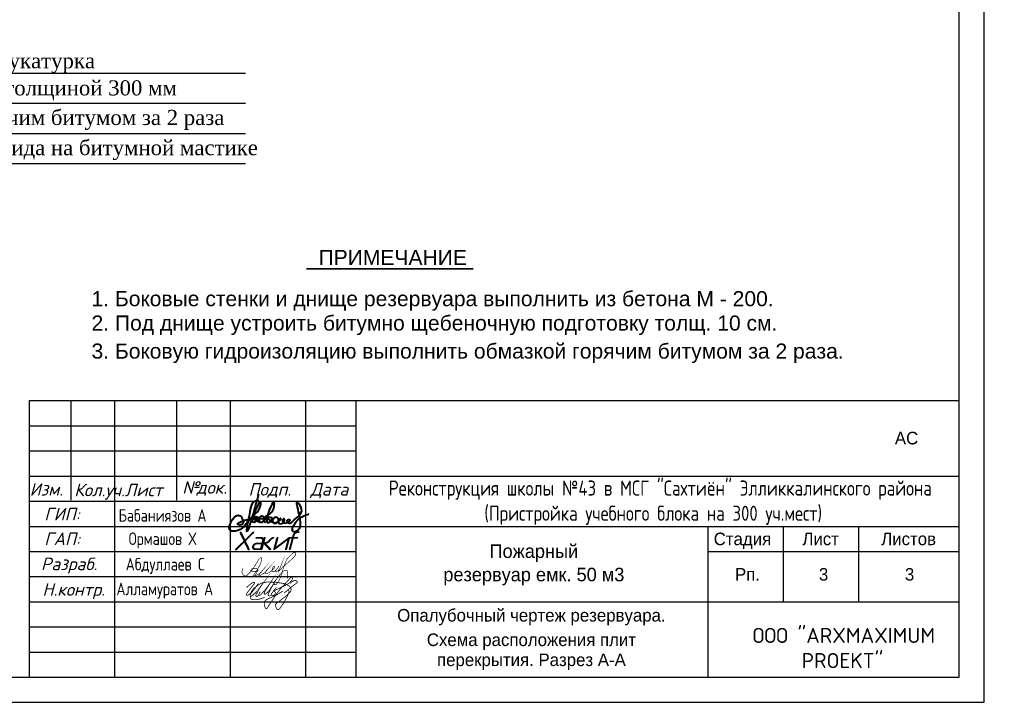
# Model space of a CAD drawing. Header units: millimetres. Extents: x -5733 to 3442, y -1003 to 2277.
# Tile 3 of 20: x 2262 to 2458, y -81 to 55. Entities that reach past the tile are written whole.
import ezdxf
from ezdxf.enums import TextEntityAlignment as Align

# ---------------------------------------------------------------- set-up
doc = ezdxf.new("R2010")
doc.units = ezdxf.units.MM
doc.linetypes.add('K5LT32772', pattern=[0])
doc.layers.add('Building', color=250, linetype='Continuous')
doc.layers.add('Системный слой', color=7, linetype='Continuous')
doc.styles.add('GOST', font='gost.shx', dxfattribs={"oblique": 15})
doc.styles.add('style3', font='times.ttf', dxfattribs={"height": 2.5})
doc.styles.add('Times new roman', font='times.ttf', dxfattribs={"height": 2})
doc.styles.add('Tokhirov Ilyos', font='isocpeui.ttf')
doc.styles.add('А2.5', font='GOTHIC.TTF', dxfattribs={"height": 2.5})
doc.styles.add('А2.7', font='arial.ttf', dxfattribs={"height": 2.7})

# ---------------------------------------------------------------- blocks, each defined once
blk = doc.blocks.new('22а2')
at = {"layer": 'Системный слой', "color": 5, "linetype": 'K5LT32772', "true_color": 0x0000ff, "const_width": 0.1585470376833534}
for points in [[(14893.70090679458, 5470.813986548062), (14893.81868016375, 5470.947819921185), (14893.94028258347, 5471.051328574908), (14894.04785182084, 5471.137383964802), (14894.1339072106, 5471.219853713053), (14894.26836030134, 5471.338613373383), (14894.4557270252, 5471.472446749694), (14894.60026706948, 5471.6009267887), (14894.73945377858, 5471.707993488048), (14894.88399382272, 5471.7775868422), (14894.96764433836, 5471.799548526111), (14895.0195199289, 5471.807848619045), (14895.09110824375, 5471.813036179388), (14895.14713388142, 5471.814073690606), (14895.21249712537, 5471.797473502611), (14895.2685227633, 5471.773610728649), (14895.28014061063, 5471.707993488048), (14895.26022266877, 5471.641846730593), (14895.21590059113, 5471.568806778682), (14895.09277388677, 5471.41356006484), (14893.73838013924, 5469.705846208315), (14893.71314573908, 5469.647040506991), (14893.69696055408, 5469.599729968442), (14893.67949345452, 5469.518479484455), (14893.66583519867, 5469.43414307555), (14893.66459018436, 5469.374382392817), (14893.67698219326, 5469.330266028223), (14893.6856281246, 5469.310380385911), (14893.7046491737, 5469.267150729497), (14893.73318074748, 5469.253317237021), (14893.76517069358, 5469.248994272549), (14893.81358790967, 5469.245535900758), (14893.85335919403, 5469.244671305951), (14893.90553612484, 5469.259038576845), (14893.95001120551, 5469.28243857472), (14893.9978197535, 5469.310824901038), (14894.09170024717, 5469.373939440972), (14894.18457189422, 5469.437816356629), (14894.28915309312, 5469.519987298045), (14894.53267788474, 5469.753053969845), (14895.05530054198, 5470.284006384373), (14895.53710068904, 5470.921053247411), (14896.01442461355, 5471.628840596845), (14895.05530054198, 5470.284006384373), (14894.50926037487, 5469.572012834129), (14894.48523300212, 5469.522030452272), (14894.4555219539, 5469.436074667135), (14894.42360701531, 5469.320406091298), (14894.40996637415, 5469.257026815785), (14894.40391422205, 5469.207745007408), (14894.40910178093, 5469.156734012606), (14894.41688311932, 5469.123014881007), (14894.43331038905, 5469.091024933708), (14894.46357114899, 5469.078056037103), (14894.49729028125, 5469.071139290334), (14894.53533237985, 5469.071139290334), (14894.58420706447, 5469.079506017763), (14894.64331179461, 5469.099002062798), (14894.70198043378, 5469.138392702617), (14895.0392405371, 5469.438179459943), (14895.5585140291, 5469.936039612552), (14895.86094639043, 5470.258948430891), (14896.20327457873, 5470.686513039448), (14896.26265280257, 5470.769126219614), (14896.82725441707, 5471.499213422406), (14896.37089688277, 5470.846224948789), (14896.13854731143, 5470.456394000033), (14895.72446741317, 5469.679079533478), (14895.53263940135, 5469.327543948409), (14895.519979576, 5469.24277343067), (14895.52371461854, 5469.176787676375), (14895.54487986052, 5469.126987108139), (14895.56106504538, 5469.092126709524), (14895.5959254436, 5469.053531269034), (14895.63524498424, 5469.028649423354), (14895.70424168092, 5469.024895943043), (14895.75155222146, 5469.037346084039), (14895.80508783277, 5469.048551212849), (14895.86722282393, 5469.077721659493), (14896.02197049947, 5469.281219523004)], [(14896.40398395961, 5469.997924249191), (14896.23160326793, 5469.719606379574), (14896.15415341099, 5469.536308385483), (14896.11542848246, 5469.430460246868), (14896.10538335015, 5469.365944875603), (14896.11183604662, 5469.332859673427), (14896.1247181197, 5469.30734413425), (14896.16786168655, 5469.275589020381), (14896.23178481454, 5469.249349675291), (14896.28987308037, 5469.251933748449), (14896.35223484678, 5469.276116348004), (14896.45542009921, 5469.363536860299), (14896.52514089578, 5469.435747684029), (14896.69127938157, 5469.619621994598), (14897.29781267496, 5470.261486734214), (14897.78472187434, 5470.888771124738), (14898.38730402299, 5471.746483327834), (14897.7217968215, 5470.666198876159), (14897.34278069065, 5470.049494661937), (14897.20145264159, 5469.753990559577), (14897.15648462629, 5469.535574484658), (14897.23999665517, 5469.484182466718), (14897.35562869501, 5469.49060646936), (14897.47126073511, 5469.535574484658), (14897.63828479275, 5469.657630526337), (14898.03384376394, 5470.061352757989), (14898.38346905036, 5470.518446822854), (14898.65327714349, 5470.910310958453), (14898.84599720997, 5471.231511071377), (14899.12865330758, 5471.655495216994), (14898.51837309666, 5470.595534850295), (14898.33850103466, 5470.203670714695), (14898.12008495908, 5469.779686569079), (14897.98518091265, 5469.52915048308), (14897.94907510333, 5469.404859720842), (14897.95337787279, 5469.342469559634), (14897.98518091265, 5469.252918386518), (14898.04803880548, 5469.187569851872), (14898.14578096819, 5469.130862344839), (14898.24381482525, 5469.140239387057), (14898.33850103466, 5469.18225436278)], [(14899.62528493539, 5470.824008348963), (14899.3208414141, 5470.479797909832), (14898.88914844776, 5469.940181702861), (14898.67330196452, 5469.639538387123), (14898.52922505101, 5469.408595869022), (14898.50691948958, 5469.261379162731), (14898.54706950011, 5469.216768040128), (14898.70766954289, 5469.18554025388), (14898.8905751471, 5469.216768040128), (14898.99764184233, 5469.221229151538), (14899.13593632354, 5469.292606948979), (14899.2831530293, 5469.39521253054), (14899.3902197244, 5469.564734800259), (14899.41252528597, 5469.752101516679), (14899.38575861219, 5469.881473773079), (14899.26976969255, 5469.984079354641), (14899.15824188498, 5470.077762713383), (14899.08240297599, 5470.11791272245), (14900.89739848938, 5470.996716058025), (14901.64922021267, 5471.387509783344), (14901.89012028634, 5471.532049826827), (14902.18455370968, 5471.719416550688), (14902.36656709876, 5471.890723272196), (14902.56999382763, 5472.153036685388), (14902.68592282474, 5472.309362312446), (14902.75200721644, 5472.42070343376), (14902.78228285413, 5472.550262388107), (14902.78629785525, 5472.666697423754), (14902.77023785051, 5472.749674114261), (14902.73059387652, 5472.811496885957), (14902.66584781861, 5472.858079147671), (14902.59676050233, 5472.870383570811), (14902.51863110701, 5472.85674081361), (14902.44686712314, 5472.806143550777), (14902.09354701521, 5472.404643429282), (14900.38706689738, 5470.515404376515), (14899.46201054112, 5469.297413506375), (14897.7549257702, 5466.702149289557), (14897.70585353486, 5466.66311455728), (14897.63782157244, 5466.636347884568), (14897.59321044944, 5466.629656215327), (14897.54971460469, 5466.626310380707), (14897.52294793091, 5466.637463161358), (14897.45603124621, 5466.703264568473), (14897.39559970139, 5466.79843312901), (14897.25641299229, 5467.044686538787), (14897.19198167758, 5467.331968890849), (14897.21874835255, 5467.679935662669), (14897.26157503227, 5467.995782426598), (14897.47035509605, 5468.290215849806), (14897.83973520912, 5468.504349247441), (14898.578495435, 5468.830902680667), (14899.83331742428, 5469.444394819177), (14900.66843771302, 5469.964738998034), (14900.89327779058, 5470.099643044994)], [(14902.36730721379, 5471.640190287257), (14902.50146153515, 5471.782305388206), (14902.57581340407, 5471.857586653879), (14902.66281131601, 5471.922846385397), (14902.82251292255, 5472.026737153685), (14902.97493425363, 5472.106665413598), (14903.1189909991, 5472.178229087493), (14903.19148407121, 5472.204252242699), (14903.2730915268, 5472.224774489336), (14903.38180259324, 5472.219033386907), (14903.48508360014, 5472.192654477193), (14903.57232925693, 5472.164198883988), (14903.65853166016, 5472.121990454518), (14903.70058623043, 5472.069400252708), (14903.72919568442, 5472.006358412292), (14903.7431378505, 5471.887914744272), (14903.74127905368, 5471.834009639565), (14903.73198507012, 5471.790327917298), (14903.70224432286, 5471.747575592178), (14903.65577440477, 5471.7029644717), (14903.36302755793, 5471.505286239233), (14902.76559535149, 5471.055606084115), (14901.13801077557, 5469.700141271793), (14901.82255250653, 5470.264425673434), (14901.86608487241, 5470.275787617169), (14901.90265841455, 5470.277401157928), (14901.94299688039, 5470.279014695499), (14901.98906265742, 5470.273676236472), (14902.0306658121, 5470.255349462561), (14902.06562581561, 5470.226305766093), (14902.09682089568, 5470.190807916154), (14902.10931998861, 5470.15341890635), (14902.11232057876, 5470.067775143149), (14902.10457559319, 5469.981934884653), (14902.09683060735, 5469.898676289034), (14902.0815682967, 5469.811148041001), (14902.05210176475, 5469.731874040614), (14901.71154573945, 5468.941595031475), (14901.09175795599, 5467.803775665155), (14900.30546002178, 5466.656705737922), (14900.11119817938, 5466.453193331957), (14899.89843520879, 5466.434692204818), (14899.67642167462, 5466.536448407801), (14899.55616434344, 5466.76771250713), (14899.44515757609, 5467.165486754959), (14899.43590701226, 5467.46150480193), (14899.79667900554, 5467.84077792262), (14900.52747355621, 5468.340308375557), (14901.47103107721, 5469.089604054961), (14901.86880532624, 5469.45037604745), (14902.42383916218, 5470.005409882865), (14902.46444921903, 5470.089402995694), (14902.48768417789, 5470.141449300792), (14902.51277793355, 5470.203718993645), (14902.52559536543, 5470.273676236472), (14902.53545523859, 5470.338258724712), (14902.53824343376, 5470.397740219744), (14902.53452584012, 5470.443280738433), (14902.52559536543, 5470.504940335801), (14902.47198698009, 5470.663017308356), (14902.39608747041, 5470.828710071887), (14902.24157045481, 5470.993960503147), (14902.0630671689, 5471.143229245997), (14901.82313600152, 5471.310761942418), (14901.56353671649, 5471.439247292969), (14901.05215300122, 5471.594047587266), (14900.49047130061, 5471.707513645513), (14899.48215983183, 5471.846272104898), (14898.41834497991, 5471.892524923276), (14897.72455268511, 5471.892524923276), (14897.42395870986, 5471.860849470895), (14897.17727701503, 5471.822305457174), (14896.9267409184, 5471.764489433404), (14896.65148726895, 5471.689012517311), (14896.21444755, 5471.444574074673), (14895.79118482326, 5471.170980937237), (14895.10664309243, 5470.643698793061), (14894.61636320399, 5470.005409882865), (14894.39434966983, 5469.320868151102), (14894.43135192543, 5468.738082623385), (14894.61636320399, 5468.460565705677), (14895.04188914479, 5468.395811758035), (14895.73568143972, 5468.414312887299), (14896.47572655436, 5468.571572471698), (14897.27127505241, 5468.839838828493)]]:
    blk.add_lwpolyline(points, dxfattribs=at)
blk = doc.blocks.new('Пидпись мой')
at = {"color": 160, "lineweight": 40, "ltscale": 30, "true_color": 0x2424ff}
for points in [[(5872702.684548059, -1105128.90691203), (5872413.004487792, -1106004.232506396), (5872473.763221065, -1105759.411923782), (5872730.45867447, -1105477.218349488), (5872759.795944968, -1105316.582503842), (5872590.591254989, -1105821.346173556), (5872687.211686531, -1105703.757752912), (5872586.083056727, -1105697.412450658), (5872698.085732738, -1105806.158445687), (5872835.710380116, -1105783.61911212), (5872828.936755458, -1105688.980000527), (5872727.423003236, -1105693.480413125), (5872707.124783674, -1105765.589508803), (5872795.113940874, -1105819.678318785), (5872887.588642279, -1105684.470270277), (5872865.047650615, -1105707.000286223), (5872844.726776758, -1105803.903580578), (5872867.290422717, -1105821.933183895), (5872858.296680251, -1105803.204758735), (5873011.66604034, -1105589.067113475), (5873083.615979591, -1105459.962108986), (5873095.169653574, -1105339.000708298), (5872907.932170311, -1105773.910147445), (5872916.948567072, -1105827.998957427), (5873042.453183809, -1105722.551401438), (5872944.020411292, -1105713.075377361), (5873041.025965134, -1105812.224219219), (5873110.302701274, -1105835.182845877), (5873198.291858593, -1105787.867948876), (5873177.993639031, -1105708.994257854), (5873103.529076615, -1105706.739392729), (5873056.159012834, -1105756.318472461), (5873056.159012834, -1105810.397964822), (5873137.374545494, -1105844.202306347), (5873252.435547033, -1105724.768996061), (5873231.412390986, -1105739.900818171), (5873190.272249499, -1105808.78601578), (5873211.182134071, -1105844.621599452), (5873337.955389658, -1105798.937286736), (5873340.470012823, -1105735.959463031), (5873295.093524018, -1105796.412210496), (5873401.002203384, -1105839.236012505), (5873456.48249332, -1105811.525397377), (5873486.748588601, -1105768.701595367), (5873411.083350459, -1105783.814782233), (5873471.61554102, -1105846.792605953), (5873544.743501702, -1105803.968803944), (5873773.868717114, -1105489.573519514), (5873670.29342691, -1105332.74858229), (5873650.674835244, -1106045.798429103), (5873564.928450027, -1106050.829946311), (5873622.923363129, -1105829.163660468), (5873829.711475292, -1105665.425045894), (5873950.775856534, -1105612.528891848)], [(5872706.875586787, -1105285.927519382), (5872625.773325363, -1105295.179920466), (5872341.167820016, -1105934.313052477), (5871982.256332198, -1106000.16070451), (5872245.951952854, -1105659.955600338), (5872288.22480754, -1105883.000894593), (5872192.284003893, -1105877.978695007), (5872397.984711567, -1105760.483450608), (5872823.454423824, -1105738.111834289)]]:
    blk.add_spline(points, degree=3, dxfattribs=at)

msp = doc.modelspace()

# ---------------------------------------------------------------- linework, layer by layer
for p, q in [((2174.059323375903, 44.01271877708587), (2306.73068072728, 44.01271877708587)), ((2231.088875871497, 38.01271877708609), (2306.73068072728, 38.01271877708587)), ((2231.088875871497, 32.01271877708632), (2306.73068072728, 32.01271877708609)), ((2231.088875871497, 26.01271877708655), (2306.73068072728, 26.01271877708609)), ((2263.701609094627, -26.15608295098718), (2328.701609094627, -26.15608295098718)), ((2263.701609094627, -31.15608295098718), (2328.701609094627, -31.15608295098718)), ((2263.701609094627, -36.15608295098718), (2328.701609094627, -36.15608295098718)), ((2263.701609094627, -41.15608295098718), (2328.701609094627, -41.15608295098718)), ((2263.701609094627, -46.15608295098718), (2328.701609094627, -46.15608295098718)), ((2263.701609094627, -51.15608295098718), (2328.701609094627, -51.15608295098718)), ((2263.701609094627, -56.15608295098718), (2328.701609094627, -56.15608295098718)), ((2263.701609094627, -61.15608295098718), (2328.701609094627, -61.15608295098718)), ((2263.701609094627, -66.15608295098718), (2328.701609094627, -66.15608295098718)), ((2263.701609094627, -71.15608295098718), (2328.701609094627, -71.15608295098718))]:
    msp.add_line(p, q)
at = {"lineweight": 30}
for p, q in [((2263.701609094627, -21.15608295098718), (2448.701609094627, -21.15608295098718)), ((2263.701609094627, -21.15608295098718), (2263.701609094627, -76.15608295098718)), ((2271.985238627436, -21.15608295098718), (2271.985238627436, -40.94581883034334)), ((2280.701609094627, -21.15608295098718), (2280.701609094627, -76.15608295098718)), ((2293.056141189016, -21.15608295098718), (2293.056141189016, -40.94581883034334)), ((2303.701609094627, -21.15608295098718), (2303.701609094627, -76.15608295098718)), ((2318.701609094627, -21.15608295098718), (2318.701609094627, -76.15608295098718)), ((2328.701609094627, -21.15608295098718), (2328.701609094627, -76.15608295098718)), ((2328.701609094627, -36.15608295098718), (2448.701609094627, -36.15608295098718)), ((2328.701609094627, -46.15608295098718), (2448.701609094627, -46.15608295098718)), ((2398.701609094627, -46.15608295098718), (2398.701609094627, -76.15608295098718)), ((2413.701609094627, -46.15608295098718), (2413.701609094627, -61.15608295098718)), ((2428.701609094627, -46.15608295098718), (2428.701609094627, -61.15608295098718)), ((2398.701609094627, -51.15608295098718), (2448.701609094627, -51.15608295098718)), ((2328.701609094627, -61.15608295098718), (2448.701609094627, -61.15608295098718))]:
    msp.add_line(p, q, dxfattribs=at)
msp.add_lwpolyline([(2033.705814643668, -81.15608295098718), (2453.701609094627, -81.15608295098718), (2453.701609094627, 215.8477185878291), (2033.705814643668, 215.8477185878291)], close=True)
msp.add_lwpolyline([(2053.705814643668, -76.15608295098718), (2448.701609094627, -76.15608295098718), (2448.701609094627, 210.8477185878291), (2053.705814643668, 210.8477185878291)], close=True, dxfattribs=at)
at = {"const_width": 0.3}
msp.add_lwpolyline([(2318.877204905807, 5.05222725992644), (2352.072979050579, 5.05222725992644)], dxfattribs=at)
at = {"layer": 'Системный слой', "color": 5, "linetype": 'K5LT32772', "true_color": 0x0000ff, "const_width": 0.1200907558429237}
for points in [[(2306.247205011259, -54.50801932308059), (2306.09191318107, -55.00465958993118), (2306.09191318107, -55.41486399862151), (2306.275040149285, -55.80309316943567), (2306.575368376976, -56.0155204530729), (2306.94162231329, -56.0155204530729), (2308.062359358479, -54.90210848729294), (2309.417498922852, -52.71923502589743), (2309.710502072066, -52.41158171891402), (2309.930254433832, -52.41158171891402), (2309.930254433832, -52.93898738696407), (2309.754452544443, -53.61289462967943), (2309.168446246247, -54.645730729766), (2308.399312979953, -55.82506840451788), (2307.996433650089, -56.2645731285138), (2308.245486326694, -56.2645731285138), (2308.553139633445, -56.04482076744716), (2308.941368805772, -55.47346462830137), (2309.241697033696, -54.77758214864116), (2309.029269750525, -54.59445518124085), (2308.062359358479, -54.59445518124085), (2307.90120762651, -54.72630659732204), (2307.798656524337, -54.96803419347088), (2308.025733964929, -55.11453576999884), (2309.014619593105, -55.11453576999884), (2309.344248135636, -54.94605895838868)], [(2308.74725421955, -55.75914269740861), (2308.664575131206, -56.04482076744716), (2308.7838796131, -56.04482076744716), (2308.941368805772, -55.90930681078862), (2309.632491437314, -55.47346462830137), (2310.317804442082, -54.72630659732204), (2309.522982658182, -55.6943186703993), (2309.461449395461, -55.90930681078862), (2309.650154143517, -55.90930681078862), (2309.865639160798, -55.82506840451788), (2310.608886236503, -55.3109674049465), (2311.382088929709, -54.46654867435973), (2310.84796864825, -55.12552338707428), (2310.776752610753, -55.32114112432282), (2310.776752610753, -55.57548411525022), (2311.285438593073, -55.45881446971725), (2311.738169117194, -55.12552338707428), (2312.033206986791, -54.94605895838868), (2312.277376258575, -54.686018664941), (2312.475763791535, -54.45637495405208), (2312.602935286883, -54.23763998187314), (2312.602935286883, -54.12931268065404), (2312.419808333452, -54.12931268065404), (2312.277376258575, -54.21729254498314), (2312.119683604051, -54.59445518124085), (2312.033206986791, -54.94605895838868), (2312.033206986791, -55.12552338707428), (2312.3231579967, -55.12552338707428), (2312.663977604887, -55.03029736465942), (2313.121794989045, -54.50215669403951), (2313.462614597, -54.0341655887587), (2312.903060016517, -54.77758214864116), (2312.669064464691, -55.12552338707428), (2312.857278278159, -55.12552338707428), (2313.198097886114, -55.03029736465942), (2313.559264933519, -54.59445518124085), (2313.730003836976, -54.24751370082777), (2313.788173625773, -54.12931268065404), (2313.854302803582, -53.93751525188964), (2313.554178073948, -54.686018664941), (2313.304921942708, -55.03029736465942), (2313.493135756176, -55.03029736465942), (2314.274373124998, -54.12931268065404), (2314.717393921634, -53.81067175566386), (2315.687820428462, -52.93898738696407), (2316.10932706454, -52.54679908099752), (2316.489477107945, -52.17747806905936), (2316.742631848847, -51.7977459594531), (2316.742631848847, -51.44965818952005), (2316.434391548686, -51.31546251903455), (2316.060812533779, -51.58649042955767), (2315.283668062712, -52.36130162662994), (2314.932750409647, -52.76318549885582), (2314.528546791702, -53.8422150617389), (2314.134316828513, -54.94605895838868), (2314.031765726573, -55.45881446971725), (2313.532195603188, -56.75946124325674), (2313.121006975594, -57.38942932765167), (2312.846568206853, -57.76153205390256), (2312.512544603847, -57.76153205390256), (2312.512544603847, -57.18138579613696), (2314.059601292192, -55.23539956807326), (2314.376044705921, -55.03029736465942), (2314.674907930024, -54.94605895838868), (2315.00893153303, -54.94605895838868), (2315.131992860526, -55.03029736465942), (2315.131992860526, -56.54849896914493)]]:
    msp.add_lwpolyline(points, dxfattribs=at)

# ---------------------------------------------------------------- block references
at = {"xscale": 0.008, "yscale": 0.008, "zscale": 0.008}
msp.add_blockref('Пидпись мой', (-44672.27055024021, 8801.22890823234), dxfattribs=at)
at = {"color": 5, "linetype": 'Continuous', "lineweight": 0}
msp.add_blockref('22а2', (-12586.69621019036, -5529.136531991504, 98.92600000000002), dxfattribs=at)

# ---------------------------------------------------------------- texts
for s, style, p in [('Таркетная штукатурка', 'style3', (2233.275773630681, 44.95694449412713)), ('Бетон М 200 толщиной 300 мм', 'style3', (2233.275773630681, 39.55485454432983)), ('Обмазка горячим битумом за 2 раза', 'style3', (2233.275773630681, 33.67257711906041)), ('2-слоя рубероида на битумной мастике', 'style3', (2233.275773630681, 27.67025282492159)), ('ПРИМЕЧАНИЕ', 'А2.7', (2321.285668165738, 5.834354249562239)), ('1. Боковые стенки и днище резервуара выполнить из бетона М - 200.', 'А2.7', (2276.131600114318, -2.371189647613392)), ('2. Под днище устроить битумно щебеночную подготовку толщ. 10 см.', 'А2.7', (2276.131600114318, -7.212462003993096)), ('3. Боковую гидроизоляцию выполнить обмазкой горячим битумом за 2 раза.  ', 'А2.7', (2276.131600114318, -12.78941159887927))]:
    msp.add_text(s, height=3, dxfattribs=dict(style=style)).set_placement(p)
at = {"style": 'А2.5'}
for s, p in [('АС', (2438.261829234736, -29.85397793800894)), ('Рп.', (2406.618265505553, -56.95244771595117)), ('3', (2421.758690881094, -56.95244771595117)), ('3', (2438.86651321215, -56.95244771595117))]:
    msp.add_text(s, height=2.5, dxfattribs=at).set_placement(p, align=Align.CENTER)
at = {"color": 7, "linetype": 'Continuous', "lineweight": -3, "style": 'Tokhirov Ilyos'}
for s, p in [('№', (2294.183590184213, -39.67240863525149)), ('Изм.', (2263.833572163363, -40.05134056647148)), ('Кол.уч.', (2272.701013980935, -40.17448203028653)), ('Лист', (2282.750081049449, -40.17448203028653)), ('док.', (2297.03288435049, -39.67240863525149)), ('Подп.', (2307.354830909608, -40.05134056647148)), ('Дата', (2319.677970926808, -40.05134056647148)), ('ГИП:', (2266.735799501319, -44.9685402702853)), ('ГАП:', (2266.735799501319, -49.87624557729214)), ('Разраб.', (2266.083405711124, -54.87624557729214)), ('Н.контр.', (2266.364834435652, -59.96853836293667))]:
    msp.add_text(s, height=2.5, dxfattribs=at).set_placement(p)
at = {"style": 'А2.5'}
for s, p in [('Стадия', (2399.898484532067, -48.65608295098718)), ('Лист', (2417.540171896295, -48.65608295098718)), ('Листов', (2433.226781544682, -48.65608295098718))]:
    msp.add_text(s, height=2.5, dxfattribs=at).set_placement(p, align=Align.MIDDLE_LEFT)
at = {"lineweight": 18, "style": 'А2.5'}
for s, p in [('Пожарный', (2364.122990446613, -52.44215024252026)), ('резервуар емк. 50 м3', (2364.122990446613, -57.09012114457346))]:
    msp.add_text(s, height=2.7, dxfattribs=at).set_placement(p, align=Align.CENTER)
at = {"linetype": 'Continuous', "style": 'А2.5'}
for s, p in [('Опалубочный чертеж резервуара.', (2363.638915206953, -65.09460550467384)), ('Схема расположения плит', (2363.638915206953, -69.96926738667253)), ('перекрытия. Разрез А-А', (2363.638915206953, -73.94955036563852))]:
    msp.add_text(s, height=2.5, dxfattribs=at).set_placement(p, align=Align.CENTER)
at = {"char_height": 2.999995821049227, "attachment_point": 1, "style": 'А2.5'}
for s, width, insert in [('\\pi6.5623;{\\fGOST type A|b0|i0|c204|p2;Реконструкция школы №43 в МСГ "Сахтиён" Элликкалинского района \\P\\pi25.57033;(Пристройка учебного блока на 300 уч.мест)}', 120, (2328.701609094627, -37.04662553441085)), ('\\pi1.75964;{\\fISOCPEUR|b0|i0|c204|p34;ООО "ARXMAXIMUM \\P\\pi11.50962;PROEKT"}', 38.31922790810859, (2405.879971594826, -66.35505477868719))]:
    msp.add_mtext_dynamic_manual_height_columns(s, width=width, gutter_width=12.5, heights=[0], dxfattribs=dict(at, insert=insert))
at = {"color": 5, "linetype": 'Continuous', "lineweight": 30, "char_height": 3.75, "width": 121.1462415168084, "attachment_point": 1, "style": 'GOST'}
for s, insert in [('{\\Fscripts|c0;f}', (2314.484131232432, -47.14512612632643)), ('{\\Fscripts|c204;Х}', (2304.577861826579, -47.19020104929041)), ('{\\Fscripts|c204;а}', (2307.582749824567, -47.14512612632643)), ('{\\Fscripts|c204;к}', (2309.295729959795, -47.14512612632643)), ('{\\Fscripts|c204;и}', (2311.849544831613, -47.14512612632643))]:
    msp.add_mtext(s, dxfattribs=dict(at, insert=insert))
at = {"layer": 'Building', "color": 0, "char_height": 2.499999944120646, "attachment_point": 5, "style": 'Times new roman'}
for s, insert, width in [('{\\fGOST type A|b0|i0|c204|p34;Бабаниязов\\fGOST type A|b0|i0|c0|p34; \\fGOST type A|b0|i0|c204|p34;А}', (2290.264954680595, -43.98514543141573), 19.09482356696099), ('{\\fGOST type A|b0|i0|c204|p34;Ормашов Х}', (2290.264954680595, -48.9542571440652), 16.57499962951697), ('{\\fGOST type A|b0|i0|c204|p34;Абдуллаев С}', (2290.803972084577, -54.03010418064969), 16.57499962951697), ('{\\fGOST type A|b0|i0|c204|p34;Алламуратов А}', (2290.710185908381, -58.95429336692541), 19.80270383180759)]:
    msp.add_mtext(s, dxfattribs=dict(at, insert=insert, width=width))

doc.saveas('drawing.dxf')
